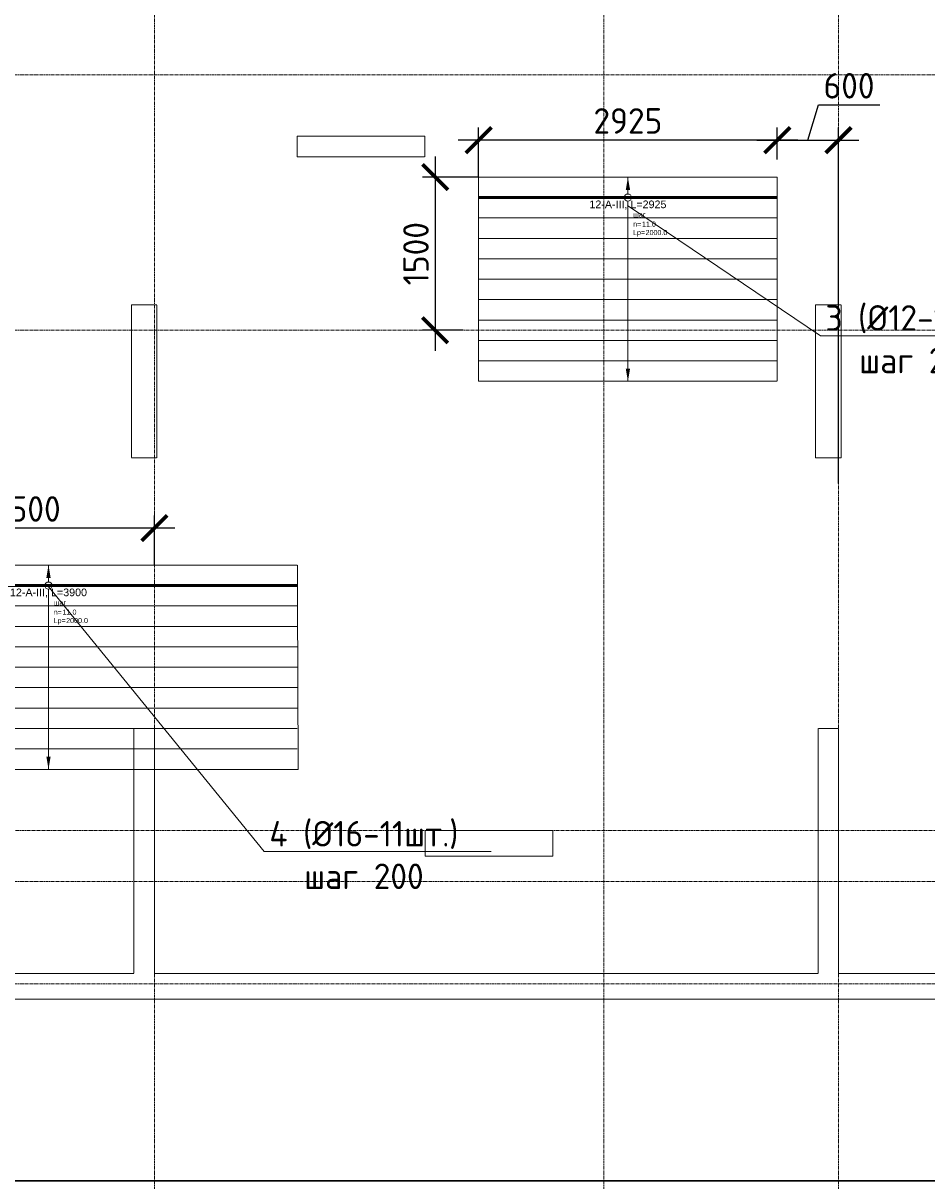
# Model space of a CAD drawing. Header units: millimetres. Extents: x -56135 to 1694203, y -446411 to -23139.
# Tile 162 of 256: x 790797 to 799648, y -130129 to -118792. Entities that reach past the tile are written whole.
import ezdxf
from ezdxf import colors
from ezdxf.entities.mleader import LeaderData, LeaderLine
from ezdxf.enums import TextEntityAlignment as Align
from ezdxf.math import Vec2, Vec3

# ---------------------------------------------------------------- set-up
doc = ezdxf.new("R2010")
doc.units = ezdxf.units.MM
doc.set_wipeout_variables(frame=1)
for name, pattern in [('01 Штриховая _4 мм_', [6, 3.5, -2.5]), ('______5', [1100, 800, -100, 100, -100]), ('GOST2.303 4', [7, 5, -2, 0]), ('осевая', [50.8, 31.75, -6.35, 6.35, -6.35])]:
    doc.linetypes.add(name, pattern=pattern)
for name, color, linetype, lineweight in [('0 Фундамент', 5, 'Continuous', 30), ('АрмСтер', 2, 'Continuous', 50), ('контур распр. стерхней', 2, 'GOST2.303 4', 20), ('Оси', 40, '______5', 18), ('подоснова', 151, 'Continuous', 5), ('РАЗМЕРЫ', 1, 'Continuous', 9), ('СТЕНЫ', 3, 'Continuous', 30)]:
    doc.layers.add(name, color=color, linetype=linetype, lineweight=lineweight)
doc.layers.add('АрмСтер_атрибуты', color=2, linetype='Continuous', lineweight=0, plot=False)
doc.layers.add('АрмСтер_невид', color=8, linetype='Continuous', lineweight=0, plot=False)
doc.styles.add('GOST-2.304_Type-B', font='GOST_Common.ttf')
doc.styles.get("Standard").update_dxf_attribs({"font": 'arial.ttf'})
doc.styles.add('Аннотативный', font='arial.ttf')
doc.dimstyles.new('СПДС', dxfattribs={"dimscale": 100, "dimtxt": 2.5, "dimasz": 2.5, "dimexe": 1.25, "dimexo": 0, "dimtad": 1, "dimdec": 0, "dimtxsty": 'GOST-2.304_Type-B', "dimblk": 'ARCHTICK', "dimcen": 2.5, "dimdle": 2, "dimadec": 0, "dimazin": 2, "dimtfac": 0.75, "dimtdec": 0, "dimtmove": 1, "dimatfit": 3, "dimfxl": 1, "dimtolj": 1, "dimarcsym": 1})

# ---------------------------------------------------------------- blocks, each defined once
blk = doc.blocks.new('оси 2.2-2.3')
at = {"layer": 'Оси', "color": 16, "linetype": 'осевая', "lineweight": 0, "transparency": 33554687}
for p, q in [((501554.9, -104267.9), (501554.9, -134893.5)), ((505954.9, -104267.9), (505954.9, -134893.5)), ((508254.9, -104267.9), (508254.9, -134893.5)), ((468076.3, -119495.4), (524372.9, -119495.4)), ((468076.3, -121995.4), (524372.9, -121995.4)), ((468653.8, -126895.4), (523707.4, -126895.4)), ((468076.3, -127395.4), (524372.9, -127395.4)), ((468076.3, -128395.4), (524372.9, -128395.4))]:
    blk.add_line(p, q, dxfattribs=at)
blk = doc.blocks.new('*U102')
at = {"layer": 'АрмСтер_невид', "ltscale": 100}
for p, q in [((-1463, 200), (2437, 200)), ((-1463, -200), (2437, -200)), ((-1463, -400), (2437, -400)), ((-1463, -600), (2437, -600)), ((-1463, -800), (2437, -800)), ((-1463, -1000), (2437, -1000)), ((-1463, -1200), (2437, -1200)), ((-1463, -1400), (2437, -1400)), ((-1463, -1600), (2437, -1600)), ((-1463, -1800), (2437, -1800))]:
    blk.add_line(p, q, dxfattribs=at)
at = {"layer": 'РАЗМЕРЫ'}
for p, q in [((112, 200), (-112, 200)), ((112, -1800), (-112, -1800))]:
    blk.add_line(p, q, dxfattribs=at)
at = {"layer": 'РАЗМЕРЫ', "ltscale": 15}
blk.add_line((0, -1800), (0, 200), dxfattribs=at)
at = {"layer": 'РАЗМЕРЫ'}
for points in [[(0, 200), (21, 75), (-21, 75)], [(0, -1800), (21, -1675), (-21, -1675)]]:
    blk.add_solid(points, dxfattribs=at)
at = {"layer": 'АрмСтер_атрибуты', "color": 215, "ltscale": 15, "style": 'Аннотативный'}
for s, p in [('шаг', (51, -194)), ('Lр=', (50, -368)), ('n=', (51, -285))]:
    blk.add_text(s, height=50, dxfattribs=at).set_placement(p)
at = {"layer": 'АрмСтер_атрибуты', "style": 'Аннотативный', "flags": 8}
blk.add_attdef('ПОЗ', (110, 30), '', height=75, dxfattribs=at)
at = {"layer": 'АрмСтер_атрибуты', "color": 215, "style": 'Аннотативный'}
for tag, p, flags in [('ШАГ', (191, -194), 10), ('КОЛ', (138, -285), 8), ('ШИРИНА', (173, -368), 8)]:
    blk.add_attdef(tag, p, '', height=50, dxfattribs=dict(at, flags=flags))
at = {"layer": 'АрмСтер_атрибуты', "flags": 9}
for tag, p in [('МАССА', (-1034, -1010)), ('ОБОЗНАЧЕНИЕ', (-1034, -1124))]:
    blk.add_attdef(tag, p, '', height=75, dxfattribs=at)
at = {"linetype": 'Continuous', "lineweight": 0}
blk.add_wipeout([(35, 0), (28, 21), (11, 33), (-11, 33), (-28, 21), (-35, 0), (-28, -21), (-11, -33), (11, -33), (28, -21)], dxfattribs=at)
at = {"color": 0, "linetype": 'ByBlock', "lineweight": -2, "ltscale": 100}
blk.add_line((-1463, 0), (2437, 0), dxfattribs=at)
at = {"layer": 'АрмСтер_невид', "ltscale": 100}
blk.add_line((-1463, 0), (2437, 0), dxfattribs=at)
at = {"layer": 'РАЗМЕРЫ'}
blk.add_circle((0, 0), 35, dxfattribs=at)
at = {"layer": 'АрмСтер_атрибуты', "style": 'Аннотативный', "flags": 8}
blk.add_attdef('НАИМЕНОВАНИЕ', text='', height=75, dxfattribs=at).set_placement((0, -29), align=Align.TOP_CENTER)
blk = doc.blocks.new('_ArchTick')
at = {"color": 0, "linetype": 'ByBlock', "const_width": 0.15}
blk.add_lwpolyline([(-0.5, -0.5), (0.5, 0.5)], dxfattribs=at)
blk = doc.blocks.new('*D130')
at = {"layer": 'DEFPOINTS', "color": 0, "transparency": 16777216}
for p in [(789583, -123737), (789583, -124099), (792083, -124099)]:
    blk.add_point(p, dxfattribs=at)
at = {"layer": 'РАЗМЕРЫ', "color": 0, "lineweight": -2, "transparency": 16777216}
for p, q in [((789583, -124099), (789583, -123612)), ((792083, -124099), (792083, -123612)), ((792283, -123737), (789383, -123737))]:
    blk.add_line(p, q, dxfattribs=at)
at = {"layer": 'РАЗМЕРЫ', "color": 0, "lineweight": -2, "transparency": 16777216, "xscale": 250, "yscale": 250, "zscale": 250, "rotation": 180}
blk.add_blockref('_ArchTick', (789583, -123737), dxfattribs=at)
at = {"layer": 'РАЗМЕРЫ', "color": 0, "lineweight": -2, "transparency": 16777216, "xscale": 250, "yscale": 250, "zscale": 250}
blk.add_blockref('_ArchTick', (792083, -123737), dxfattribs=at)
at = {"layer": 'РАЗМЕРЫ', "color": 0, "transparency": 16777216, "insert": (790833, -123549), "char_height": 250, "attachment_point": 5, "style": 'GOST-2.304_Type-B'}
blk.add_mtext('\\A1;2500', dxfattribs=at)
blk = doc.blocks.new('_None')
blk = doc.blocks.new('*U103')
at = {"layer": 'АрмСтер_невид', "ltscale": 100}
for p, q in [((-1463, 200), (1462, 200)), ((-1463, -200), (1462, -200)), ((-1463, -400), (1462, -400)), ((-1463, -600), (1462, -600)), ((-1463, -800), (1462, -800)), ((-1463, -1000), (1462, -1000)), ((-1463, -1200), (1462, -1200)), ((-1463, -1400), (1462, -1400)), ((-1463, -1600), (1462, -1600)), ((-1463, -1800), (1462, -1800))]:
    blk.add_line(p, q, dxfattribs=at)
at = {"layer": 'РАЗМЕРЫ'}
for p, q in [((112, 200), (-112, 200)), ((112, -1800), (-112, -1800))]:
    blk.add_line(p, q, dxfattribs=at)
at = {"layer": 'РАЗМЕРЫ', "ltscale": 15}
blk.add_line((0, -1800), (0, 200), dxfattribs=at)
at = {"layer": 'РАЗМЕРЫ'}
for points in [[(0, 200), (21, 75), (-21, 75)], [(0, -1800), (21, -1675), (-21, -1675)]]:
    blk.add_solid(points, dxfattribs=at)
at = {"layer": 'АрмСтер_атрибуты', "color": 215, "ltscale": 15, "style": 'Аннотативный'}
for s, p in [('шаг', (51, -194)), ('Lр=', (50, -368)), ('n=', (51, -285))]:
    blk.add_text(s, height=50, dxfattribs=at).set_placement(p)
at = {"layer": 'АрмСтер_атрибуты', "style": 'Аннотативный', "flags": 8}
blk.add_attdef('ПОЗ', (110, 30), '', height=75, dxfattribs=at)
at = {"layer": 'АрмСтер_атрибуты', "color": 215, "style": 'Аннотативный'}
for tag, p, flags in [('ШАГ', (191, -194), 10), ('КОЛ', (138, -285), 8), ('ШИРИНА', (173, -368), 8)]:
    blk.add_attdef(tag, p, '', height=50, dxfattribs=dict(at, flags=flags))
at = {"layer": 'АрмСтер_атрибуты', "flags": 9}
for tag, p in [('МАССА', (-1034, -1010)), ('ОБОЗНАЧЕНИЕ', (-1034, -1124))]:
    blk.add_attdef(tag, p, '', height=75, dxfattribs=at)
at = {"linetype": 'Continuous', "lineweight": 0}
blk.add_wipeout([(35, 0), (28, 21), (11, 33), (-11, 33), (-28, 21), (-35, 0), (-28, -21), (-11, -33), (11, -33), (28, -21)], dxfattribs=at)
at = {"color": 0, "linetype": 'ByBlock', "lineweight": -2, "ltscale": 100}
blk.add_line((-1463, 0), (1462, 0), dxfattribs=at)
at = {"layer": 'АрмСтер_невид', "ltscale": 100}
blk.add_line((-1463, 0), (1462, 0), dxfattribs=at)
at = {"layer": 'РАЗМЕРЫ'}
blk.add_circle((0, 0), 35, dxfattribs=at)
at = {"layer": 'АрмСтер_атрибуты', "style": 'Аннотативный', "flags": 8}
blk.add_attdef('НАИМЕНОВАНИЕ', text='', height=75, dxfattribs=at).set_placement((0, -29), align=Align.TOP_CENTER)
blk = doc.blocks.new('*D137')
at = {"layer": 'DEFPOINTS', "color": 0, "transparency": 16777216}
for p in [(795258, -119937), (798183, -120126), (795258, -120299)]:
    blk.add_point(p, dxfattribs=at)
at = {"layer": 'РАЗМЕРЫ', "color": 0, "lineweight": -2, "transparency": 16777216}
for p, q in [((795258, -120299), (795258, -119812)), ((798183, -120126), (798183, -119812)), ((798383, -119937), (795058, -119937))]:
    blk.add_line(p, q, dxfattribs=at)
at = {"layer": 'РАЗМЕРЫ', "color": 0, "lineweight": -2, "transparency": 16777216, "xscale": 250, "yscale": 250, "zscale": 250, "rotation": 180}
blk.add_blockref('_ArchTick', (795258, -119937), dxfattribs=at)
at = {"layer": 'РАЗМЕРЫ', "color": 0, "lineweight": -2, "transparency": 16777216, "xscale": 250, "yscale": 250, "zscale": 250}
blk.add_blockref('_ArchTick', (798183, -119937), dxfattribs=at)
at = {"layer": 'РАЗМЕРЫ', "color": 0, "transparency": 16777216, "insert": (796720, -119749), "char_height": 250, "attachment_point": 5, "style": 'GOST-2.304_Type-B'}
blk.add_mtext('\\A1;2925', dxfattribs=at)
blk = doc.blocks.new('*D136')
at = {"layer": 'DEFPOINTS', "color": 0, "transparency": 16777216}
for p in [(795258, -120299), (794832, -121799), (795107, -121799)]:
    blk.add_point(p, dxfattribs=at)
at = {"layer": 'РАЗМЕРЫ', "color": 0, "lineweight": -2, "transparency": 16777216}
for p, q in [((794832, -120099), (794832, -121999)), ((795258, -120299), (794707, -120299)), ((795107, -121799), (794707, -121799))]:
    blk.add_line(p, q, dxfattribs=at)
at = {"layer": 'РАЗМЕРЫ', "color": 0, "lineweight": -2, "transparency": 16777216, "xscale": 250, "yscale": 250, "zscale": 250}
for p, rotation in [((794832, -120299), 90), ((794832, -121799), 270)]:
    blk.add_blockref('_ArchTick', p, dxfattribs=dict(at, rotation=rotation))
at = {"layer": 'РАЗМЕРЫ', "color": 0, "transparency": 16777216, "insert": (794644, -121049), "char_height": 250, "attachment_point": 5, "rotation": 90, "style": 'GOST-2.304_Type-B'}
blk.add_mtext('\\A1;1500', dxfattribs=at)
blk = doc.blocks.new('*D138')
at = {"layer": 'DEFPOINTS', "color": 0, "transparency": 16777216}
for p in [(798783, -119937), (798183, -120126), (798783, -123299)]:
    blk.add_point(p, dxfattribs=at)
at = {"layer": 'РАЗМЕРЫ', "color": 0, "lineweight": -2, "transparency": 16777216}
for p, q in [((798483, -119937), (798586, -119593)), ((798586, -119593), (799186, -119593)), ((798183, -120126), (798183, -119812)), ((798783, -123299), (798783, -119812)), ((797983, -119937), (798983, -119937))]:
    blk.add_line(p, q, dxfattribs=at)
at = {"layer": 'РАЗМЕРЫ', "color": 0, "lineweight": -2, "transparency": 16777216, "xscale": 250, "yscale": 250, "zscale": 250, "rotation": 180}
blk.add_blockref('_ArchTick', (798183, -119937), dxfattribs=at)
at = {"layer": 'РАЗМЕРЫ', "color": 0, "lineweight": -2, "transparency": 16777216, "xscale": 250, "yscale": 250, "zscale": 250}
blk.add_blockref('_ArchTick', (798783, -119937), dxfattribs=at)
at = {"layer": 'РАЗМЕРЫ', "color": 0, "transparency": 16777216, "insert": (798886, -119405), "char_height": 250, "attachment_point": 5, "style": 'GOST-2.304_Type-B'}
blk.add_mtext('\\A1;600', dxfattribs=at)
blk = doc.blocks.new('стены  тп')
at = {"layer": 'СТЕНЫ', "color": 251, "linetype": '01 Штриховая _4 мм_', "lineweight": 0, "true_color": 0x636466}
for p, q in [((572462, -330226, 3100), (571212, -330226, 3100)), ((571212, -330226, 3100), (571212, -330426, 3100)), ((572462, -330426, 3100), (572462, -330226, 3100)), ((571212, -330426, 3100), (572462, -330426, 3100)), ((569837, -331876, 3100), (569587, -331876, 3100)), ((569587, -331876, 3100), (569587, -332306, 3100)), ((569837, -331996, 3100), (569837, -331876, 3100)), ((576537, -331876, 3100), (576287, -331876, 3100)), ((576287, -331876, 3100), (576287, -331876, 3100)), ((576287, -331876, 3100), (576287, -331996, 3100)), ((576537, -331996, 3100), (576537, -331876, 3100)), ((569837, -333376, 3100), (569837, -331996, 3100)), ((576287, -331996, 3100), (576287, -333376, 3100)), ((576537, -333376, 3100), (576537, -331996, 3100)), ((569587, -332306, 3100), (569587, -332426, 3100)), ((569587, -332426, 3100), (569587, -333376, 3100)), ((569587, -333376, 3100), (569812, -333376, 3100)), ((569812, -333376, 3100), (569837, -333376, 3100)), ((576287, -333376, 3100), (576512, -333376, 3100)), ((576512, -333376, 3100), (576537, -333376, 3100)), ((569692, -336026, 3100), (569612, -336026, 3100)), ((569612, -336026, 3100), (569612, -336146, 3100)), ((569812, -336026, 3100), (569692, -336026, 3100)), ((569812, -338426, 3100), (569812, -336026, 3100)), ((576512, -336026, 3100), (576312, -336026, 3100)), ((576312, -336026, 3100), (576312, -336146, 3100)), ((576512, -336146, 3100), (576512, -336026, 3100)), ((569612, -336146, 3100), (569612, -338426, 3100)), ((576312, -336146, 3100), (576312, -338426, 3100)), ((576512, -338426, 3100), (576512, -336146, 3100)), ((572713, -337026, 3100), (572463, -337026, 3100)), ((572463, -337026, 3100), (572463, -337276, 3100)), ((572833, -337026, 3100), (572713, -337026, 3100)), ((573713, -337026, 3100), (572833, -337026, 3100)), ((573713, -337276, 3100), (573713, -337026, 3100)), ((572463, -337276, 3100), (572713, -337276, 3100)), ((572713, -337276, 3100), (573543, -337276, 3100)), ((573543, -337276, 3100), (573663, -337276, 3100)), ((573663, -337276, 3100), (573713, -337276, 3100)), ((569612, -338426, 3100), (567752, -338426, 3100)), ((573542, -338426, 3100), (569812, -338426, 3100)), ((573662, -338426, 3100), (573542, -338426, 3100)), ((576312, -338426, 3100), (573662, -338426, 3100)), ((578212, -338426, 3100), (576512, -338426, 3100)), ((564162, -338676, 3100), (589512, -338676, 3100))]:
    blk.add_line(p, q, dxfattribs=at)

msp = doc.modelspace()

# ---------------------------------------------------------------- linework, layer by layer
at = {"layer": '0 Фундамент'}
msp.add_lwpolyline([(764682.5, -105949.2), (764682.5, -130129.2), (772032.5, -130129.2), (772032.5, -130129.2), (784532.5, -130129.2), (784532.5, -130129.2), (786882.5, -130129.2), (786882.5, -130129.2), (812332.5, -130129.2), (812332.5, -126049.2), (813812.5, -126049.2), (813812.5, -117449.2), (812332.5, -117449.2), (812332.5, -105949.2), (764682.5, -105949.2)], dxfattribs=at)
at = {"layer": 'контур распр. стерхней', "linetype": '01 Штриховая _4 мм_'}
for points in [[(798182.7, -122299.2), (795257.7, -122299.2), (795257.7, -120299.2), (798182.7, -120299.2)], [(793490.6, -126099.2), (789574.8, -126099.2), (789582.7, -124099.2), (793482.7, -124099.2)]]:
    msp.add_lwpolyline(points, close=True, dxfattribs=at)

# ---------------------------------------------------------------- block references
at = {"layer": 'РАЗМЕРЫ', "color": 1}
msp.add_blockref('оси 2.2-2.3', (290527.8, 196.2), dxfattribs=at)

# ---------------------------------------------------------------- next in the draw order: block references
at = {"layer": 'АрмСтер', "ltscale": 15}
ref = msp.add_blockref('*U103', (796720.2, -120499.2), dxfattribs=at)
ref.add_attrib('НАИМЕНОВАНИЕ', '12-A-III, L=2925', dxfattribs={"layer": 'АрмСтер_атрибуты', "height": 75, "style": 'Аннотативный', "flags": 8}).set_placement((796720.2, -120528.5), align=Align.TOP_CENTER)
ref.add_attrib('КОЛ', '11.0', (796858.3, -120784.3), dxfattribs={"layer": 'АрмСтер_атрибуты', "color": 215, "height": 50, "style": 'Аннотативный', "flags": 8})
ref.add_attrib('ШИРИНА', '2000.0', (796893.1, -120867), dxfattribs={"layer": 'АрмСтер_атрибуты', "color": 215, "height": 50, "style": 'Аннотативный', "flags": 8})
ref = msp.add_blockref('*U102', (791045.2, -124299.2), dxfattribs=at)
ref.add_attrib('НАИМЕНОВАНИЕ', '12-A-III, L=3900', dxfattribs={"layer": 'АрмСтер_атрибуты', "height": 75, "style": 'Аннотативный', "flags": 8}).set_placement((791045.2, -124328.5), align=Align.TOP_CENTER)
ref.add_attrib('КОЛ', '11.0', (791183.3, -124584.3), dxfattribs={"layer": 'АрмСтер_атрибуты', "color": 215, "height": 50, "style": 'Аннотативный', "flags": 8})
ref.add_attrib('ШИРИНА', '2000.0', (791218.1, -124667), dxfattribs={"layer": 'АрмСтер_атрибуты', "color": 215, "height": 50, "style": 'Аннотативный', "flags": 8})

# ---------------------------------------------------------------- next in the draw order: block references
at = {"layer": 'РАЗМЕРЫ'}
msp.add_blockref('стены  тп', (222270.3, 210326.6, -3100), dxfattribs=at)

# ---------------------------------------------------------------- next in the draw order: dimensions: what is measured, and where the dimension line sits
at = {"layer": 'РАЗМЕРЫ', "color": 1}
dim = msp.add_linear_dim(base=(798782.7, -119936.6), p1=(798183, -120126.5), p2=(798782.7, -123299.2), dimstyle='СПДС', dxfattribs=at)
dim.commit()
dim.dimension.update_dxf_attribs({"geometry": '*D138', "text_midpoint": (798648.5, -119405.4)})
at = {"layer": 'РАЗМЕРЫ'}
for base, p1, p2, picture, middle in [((795257.7, -119936.6), (798183, -120126.5), (795257.7, -120299.2), '*D137', (796720.4, -119749.1)), ((789582.7, -123736.6), (792082.7, -124099.2), (789582.7, -124099.2), '*D130', (790832.7, -123549.1))]:
    dim = msp.add_linear_dim(base=base, p1=p1, p2=p2, dimstyle='СПДС', dxfattribs=at)
    dim.commit()
    dim.dimension.update_dxf_attribs({"geometry": picture, "text_midpoint": middle})
dim = msp.add_linear_dim(base=(794831.7, -121799.2), p1=(795257.7, -120299.2), p2=(795107.4, -121799.2), angle=90, dimstyle='СПДС', dxfattribs=at)
dim.commit()
dim.dimension.update_dxf_attribs({"geometry": '*D136', "text_midpoint": (794644.2, -121049.2)})

# ---------------------------------------------------------------- next in the draw order: leaders
at = {"layer": 'подоснова', "color": 2, "ltscale": 0.3}
ml = msp.add_multileader_mtext('Standard', dxfattribs=at)
ml.set_content('3 (%%C12-11шт.)\\Pшаг 200', color=2, style='GOST-2.304_Type-B')
ml.set_leader_properties(color=256, linetype='ByLayer', lineweight=15)
ml.set_arrow_properties(name='NONE')
ml.build(insert=Vec2(0, 0))
ml.multileader.update_dxf_attribs({"text_left_attachment_type": 6, "text_right_attachment_type": 6, "dogleg_length": 0.1, "arrow_head_size": 18})
ctx = ml.context
ctx.base_point, ctx.char_height, ctx.arrow_head_size, ctx.landing_gap_size, ctx.plane_origin = Vec3(798607.4, -121853.3), 250, 18, 20, Vec3(788258.2, -118225.4)
ctx.left_attachment, ctx.right_attachment, ctx.text_align_type = 6, 6, 1
notes = []
notes.append((ctx, [(0, (1, 1, 0), (798607.3, -121853.3), (1, 0), 0.1, [(0, [(796715, -120576)], 0, [])])]))
ctx.mtext.insert, ctx.mtext.alignment, ctx.mtext.flow_direction = Vec3(799570.2, -121553.3), 2, 5
ml = msp.add_multileader_mtext('Standard', dxfattribs=at)
ml.set_content('4 (%%C16-11шт.)\\Pшаг 200', color=2, style='GOST-2.304_Type-B')
ml.set_leader_properties(color=256, linetype='ByLayer', lineweight=15)
ml.set_arrow_properties(name='NONE')
ml.build(insert=Vec2(0, 0))
ml.multileader.update_dxf_attribs({"text_left_attachment_type": 6, "text_right_attachment_type": 6, "dogleg_length": 0.1, "arrow_head_size": 18})
ctx = ml.context
ctx.base_point, ctx.char_height, ctx.arrow_head_size, ctx.landing_gap_size, ctx.plane_origin = Vec3(793158.8, -126904.7), 250, 18, 20, Vec3(782583.2, -121951)
ctx.left_attachment, ctx.right_attachment, ctx.text_align_type = 6, 6, 1
notes.append((ctx, [(0, (1, 1, 0), (793158.7, -126904.7), (1, 0), 0.1, [(0, [(791040, -124301.6)], 0, [])])]))
ctx.mtext.insert, ctx.mtext.alignment, ctx.mtext.flow_direction = Vec3(794134.1, -126604.7), 2, 5
for ctx, leaders in notes:
    for number, flags, end, landing, length, lines in leaders:
        leader = LeaderData()
        leader.index, (leader.has_last_leader_line, leader.has_dogleg_vector, leader.attachment_direction) = number, flags
        leader.last_leader_point, leader.dogleg_vector, leader.dogleg_length = Vec3(end), Vec3(landing), length
        for number, points, colour, breaks in lines:
            line = LeaderLine()
            line.index, line.vertices, line.color, line.breaks = number, Vec3.list(points), colors.encode_raw_color(colour), breaks
            leader.lines.append(line)
        ctx.leaders.append(leader)

doc.saveas('drawing.dxf')
